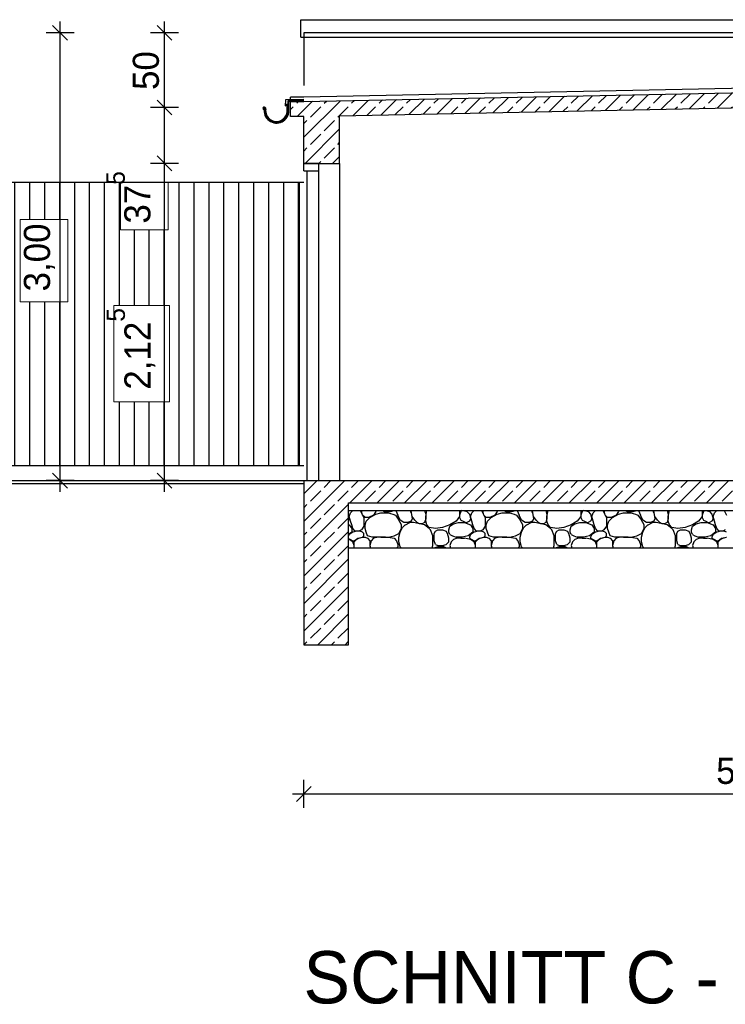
# Model space of a CAD drawing. Extents: x -73 to 359, y -4 to 85.
# Tile 69 of 149: x 66.7 to 71.43, y -2.47 to 4.12. Entities that reach past the tile are written whole.
import ezdxf

# ---------------------------------------------------------------- set-up
doc = ezdxf.new("R2010")
doc.units = 0
doc.header["$MEASUREMENT"] = 0
for name, color, linetype in [('A_1 Holz', 7, 'Continuous'), ('P_BM_AUSSEN', 7, 'Continuous'), ('P_ZE_TEXT', 7, 'Continuous'), ('R_NT_DACH', 7, 'Continuous'), ('R_NT_TOR', 7, 'Continuous'), ('R_TR_BODEN', 7, 'Continuous'), ('R_TR_HIDDEN', 7, 'Continuous'), ('Schraffuren', 7, 'Continuous')]:
    doc.layers.add(name, color=color, linetype=linetype)
doc.styles.add('ERSTELLTER_STIL_1', font='txt')
doc.styles.add('ERSTELLTER_STIL_3', font='txt')
doc.linetypes.add('Terrainlinie', pattern='A,0,[1,Bl.Nr. 2.0021.Shx,S=0.000793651,R=0,X=0,Y=-0.043301],-0.1,0', length=0.1)
doc.dimstyles.new('ERSTELLTER_STIL__1', dxfattribs={"dimtxt": 0.175, "dimasz": 0.095, "dimexe": 0.18, "dimexo": 0, "dimgap": 0.09, "dimtad": 1, "dimzin": 0, "dimdsep": 46, "dimtxsty": 'ERSTELLTER_STIL_1', "dimblk": 'ARROWHEAD_6', "dimblk1": 'ARROWHEAD_6', "dimblk2": 'ARROWHEAD_6', "dimcen": 0.09, "dimclrd": 7, "dimclre": 7, "dimclrt": 7, "dimadec": 0, "dimazin": 0, "dimtfac": 1, "dimtdec": 4, "dimtmove": 0, "dimatfit": 3, "dimfxl": 0, "dimtolj": 1, "dimtzin": 0, "dimarcsym": 0})
doc.dimstyles.new('ERSTELLTER_STIL__2', dxfattribs={"dimtxt": 0.175, "dimasz": 0.095, "dimexe": 0.18, "dimexo": 0, "dimgap": 0.09, "dimtad": 1, "dimtih": 1, "dimtoh": 1, "dimzin": 0, "dimdsep": 46, "dimtxsty": 'ERSTELLTER_STIL_1', "dimblk": 'ARROWHEAD_6', "dimblk1": 'ARROWHEAD_6', "dimblk2": 'ARROWHEAD_6', "dimcen": 0.09, "dimclrd": 7, "dimclre": 7, "dimclrt": 7, "dimadec": 0, "dimazin": 0, "dimtfac": 1, "dimtdec": 4, "dimtmove": 0, "dimatfit": 3, "dimfxl": 0, "dimtolj": 1, "dimtzin": 0, "dimarcsym": 0})
pattern_1 = [(45, (35.96788, 1.03538), (-0.0919239, 0.0919239), []), (45, (35.92192, 1.08134), (-0.09192388, 0.09192388), [0.0975, -0.0325])]

# ---------------------------------------------------------------- blocks, each defined once
blk = doc.blocks.new('*X26', base_point=(35.9679, 1.0354))
at = {"layer": 'Schraffuren', "linetype": 'Continuous'}
for p, q in [((68.9029, 0.7959), (68.9072, 0.7787)), ((68.9072, 0.795), (68.9153, 0.8194)), ((68.9153, 0.7625), (68.9072, 0.795)), ((68.9153, 0.8194), (68.9313, 0.8354)), ((68.9804, 0.8354), (68.9966, 0.8031)), ((68.9966, 0.8031), (68.9885, 0.8354)), ((68.9966, 0.8031), (69.0047, 0.7869)), ((69.0128, 0.7869), (68.9966, 0.8031)), ((69.0697, 0.8031), (69.0372, 0.7869)), ((69.0453, 0.7869), (69.0859, 0.8112)), ((69.0859, 0.8275), (69.0697, 0.8031)), ((69.0879, 0.8354), (69.0859, 0.8275)), ((69.0859, 0.8112), (69.1184, 0.8194)), ((69.1184, 0.8194), (69.1672, 0.8194)), ((69.131, 0.8354), (69.1428, 0.8275)), ((69.1428, 0.8275), (69.1835, 0.8275)), ((69.1672, 0.8194), (69.1997, 0.8112)), ((69.1835, 0.8275), (69.2071, 0.8354)), ((69.1997, 0.8112), (69.216, 0.8031)), ((69.216, 0.8031), (69.2403, 0.7706)), ((69.2193, 0.8354), (69.2322, 0.8031)), ((69.2485, 0.7706), (69.2322, 0.8031)), ((69.3216, 0.8194), (69.3176, 0.8354)), ((69.3297, 0.795), (69.3216, 0.8354)), ((69.3216, 0.8194), (69.3297, 0.7787)), ((69.346, 0.7706), (69.3297, 0.795)), ((69.4111, 0.8354), (69.4191, 0.8112)), ((69.4191, 0.795), (69.4272, 0.8354)), ((69.4191, 0.8112), (69.4191, 0.7787)), ((69.4191, 0.7625), (69.4191, 0.795)), ((69.6466, 0.795), (69.6223, 0.7625)), ((69.6466, 0.8354), (69.6466, 0.795)), ((69.6548, 0.8275), (69.6466, 0.8031)), ((69.6466, 0.8031), (69.6466, 0.7869)), ((69.6627, 0.8354), (69.6548, 0.8275)), ((69.6717, 0.8354), (69.6954, 0.8275)), ((69.6954, 0.8275), (69.7116, 0.8112)), ((69.7116, 0.8112), (69.7198, 0.7787)), ((69.7198, 0.795), (69.7279, 0.8194)), ((69.7279, 0.7625), (69.7198, 0.795)), ((69.7279, 0.8194), (69.7439, 0.8354)), ((69.793, 0.8354), (69.8092, 0.8031)), ((69.8092, 0.8031), (69.8011, 0.8354)), ((69.8092, 0.8031), (69.8173, 0.7869)), ((69.8254, 0.7869), (69.8092, 0.8031)), ((69.8823, 0.8031), (69.8498, 0.7869)), ((69.8579, 0.7869), (69.8985, 0.8112)), ((69.8985, 0.8275), (69.8823, 0.8031)), ((69.9005, 0.8354), (69.8985, 0.8275)), ((69.8985, 0.8112), (69.931, 0.8194)), ((69.931, 0.8194), (69.9798, 0.8194)), ((69.9436, 0.8354), (69.9554, 0.8275)), ((69.9554, 0.8275), (69.9961, 0.8275)), ((69.9798, 0.8194), (70.0123, 0.8112)), ((69.9961, 0.8275), (70.0197, 0.8354)), ((70.0123, 0.8112), (70.0286, 0.8031)), ((70.0286, 0.8031), (70.0529, 0.7706)), ((70.0319, 0.8354), (70.0448, 0.8031)), ((70.0611, 0.7706), (70.0448, 0.8031)), ((70.1342, 0.8194), (70.1302, 0.8354)), ((70.1423, 0.795), (70.1342, 0.8354)), ((70.1342, 0.8194), (70.1423, 0.7787)), ((70.1586, 0.7706), (70.1423, 0.795)), ((70.2237, 0.8354), (70.2317, 0.8112)), ((70.2317, 0.795), (70.2398, 0.8354)), ((70.2317, 0.8112), (70.2317, 0.7787)), ((70.2317, 0.7625), (70.2317, 0.795)), ((70.4592, 0.795), (70.4349, 0.7625)), ((70.4592, 0.8354), (70.4592, 0.795)), ((70.4674, 0.8275), (70.4592, 0.8031)), ((70.4592, 0.8031), (70.4592, 0.7869)), ((70.4753, 0.8354), (70.4674, 0.8275)), ((70.4843, 0.8354), (70.508, 0.8275)), ((70.508, 0.8275), (70.5242, 0.8112)), ((70.5242, 0.8112), (70.5324, 0.7787)), ((70.5324, 0.795), (70.5405, 0.8194)), ((70.5405, 0.7625), (70.5324, 0.795)), ((70.5405, 0.8194), (70.5565, 0.8354)), ((70.6056, 0.8354), (70.6218, 0.8031)), ((70.6218, 0.8031), (70.6137, 0.8354)), ((70.6218, 0.8031), (70.6299, 0.7869)), ((70.638, 0.7869), (70.6218, 0.8031)), ((70.6949, 0.8031), (70.6624, 0.7869)), ((70.6705, 0.7869), (70.7111, 0.8112)), ((70.7111, 0.8275), (70.6949, 0.8031)), ((70.7131, 0.8354), (70.7111, 0.8275)), ((70.7111, 0.8112), (70.7436, 0.8194)), ((70.7436, 0.8194), (70.7924, 0.8194)), ((70.7562, 0.8354), (70.768, 0.8275)), ((70.768, 0.8275), (70.8086, 0.8275)), ((70.7924, 0.8194), (70.8249, 0.8112)), ((70.8086, 0.8275), (70.8323, 0.8354)), ((70.8249, 0.8112), (70.8412, 0.8031)), ((70.8412, 0.8031), (70.8655, 0.7706)), ((70.8445, 0.8354), (70.8574, 0.8031)), ((70.8737, 0.7706), (70.8574, 0.8031)), ((70.9468, 0.8194), (70.9428, 0.8354)), ((70.9549, 0.795), (70.9468, 0.8354)), ((70.9468, 0.8194), (70.9549, 0.7787)), ((70.9712, 0.7706), (70.9549, 0.795)), ((71.0363, 0.8354), (71.0443, 0.8112)), ((71.0443, 0.795), (71.0524, 0.8354)), ((71.0443, 0.8112), (71.0443, 0.7787)), ((71.0443, 0.7625), (71.0443, 0.795)), ((71.2718, 0.795), (71.2475, 0.7625)), ((71.2718, 0.8354), (71.2718, 0.795)), ((71.28, 0.8275), (71.2718, 0.8031)), ((71.2718, 0.8031), (71.2718, 0.7869)), ((71.2878, 0.8354), (71.28, 0.8275)), ((71.2969, 0.8354), (71.3206, 0.8275)), ((71.3206, 0.8275), (71.3368, 0.8112)), ((71.3368, 0.8112), (71.345, 0.7787)), ((71.345, 0.795), (71.3531, 0.8194)), ((71.3531, 0.7625), (71.345, 0.795)), ((71.3531, 0.8194), (71.3691, 0.8354)), ((71.4182, 0.8354), (71.4343, 0.8031)), ((68.9072, 0.7787), (68.9029, 0.7701)), ((68.9029, 0.7398), (68.9072, 0.7381)), ((68.9072, 0.7381), (68.9234, 0.7137)), ((68.9234, 0.7381), (68.9153, 0.7625)), ((68.9315, 0.7137), (68.9234, 0.7381)), ((69.0047, 0.73), (68.9884, 0.7056)), ((69.0047, 0.7869), (69.0047, 0.7625)), ((69.0047, 0.7625), (69.0047, 0.73)), ((69.0372, 0.7869), (69.0128, 0.7869)), ((69.0128, 0.7381), (69.0209, 0.7625)), ((69.0128, 0.7137), (69.0128, 0.7381)), ((69.0209, 0.7625), (69.0453, 0.7869)), ((69.2566, 0.7381), (69.2403, 0.7706)), ((69.2728, 0.7543), (69.2485, 0.7706)), ((69.2566, 0.7137), (69.2566, 0.7381)), ((69.2647, 0.7218), (69.281, 0.7381)), ((69.2843, 0.7543), (69.2728, 0.7543)), ((69.281, 0.7381), (69.2843, 0.7398)), ((69.2972, 0.7543), (69.2843, 0.7543)), ((69.2843, 0.7398), (69.3135, 0.7543)), ((69.3216, 0.7625), (69.2972, 0.7543)), ((69.3378, 0.7543), (69.3135, 0.7543)), ((69.3297, 0.7787), (69.3216, 0.7625)), ((69.411, 0.7381), (69.3378, 0.7543)), ((69.3622, 0.7543), (69.346, 0.7706)), ((69.3785, 0.7462), (69.3622, 0.7543)), ((69.3947, 0.7462), (69.3785, 0.7462)), ((69.411, 0.7543), (69.3947, 0.7462)), ((69.4191, 0.7787), (69.411, 0.7543)), ((69.4435, 0.7137), (69.411, 0.7381)), ((69.4272, 0.7381), (69.4191, 0.7625)), ((69.4435, 0.7218), (69.4272, 0.7381)), ((69.5816, 0.7381), (69.5329, 0.7218)), ((69.5735, 0.7056), (69.5816, 0.73)), ((69.6223, 0.7625), (69.5816, 0.7381)), ((69.5816, 0.73), (69.606, 0.7462)), ((69.606, 0.7462), (69.6385, 0.7543)), ((69.6385, 0.7543), (69.6791, 0.7543)), ((69.6466, 0.7869), (69.6548, 0.7706)), ((69.6548, 0.7706), (69.671, 0.7625)), ((69.671, 0.7625), (69.6873, 0.7543)), ((69.6791, 0.7543), (69.7198, 0.7381)), ((69.6873, 0.7543), (69.6954, 0.7543)), ((69.7116, 0.7625), (69.6954, 0.7543)), ((69.7198, 0.7787), (69.7116, 0.7625)), ((69.7198, 0.7381), (69.736, 0.7137)), ((69.736, 0.7381), (69.7279, 0.7625)), ((69.7441, 0.7137), (69.736, 0.7381)), ((69.8173, 0.73), (69.801, 0.7056)), ((69.8173, 0.7869), (69.8173, 0.7625)), ((69.8173, 0.7625), (69.8173, 0.73)), ((69.8498, 0.7869), (69.8254, 0.7869)), ((69.8254, 0.7381), (69.8335, 0.7625)), ((69.8254, 0.7137), (69.8254, 0.7381)), ((69.8335, 0.7625), (69.8579, 0.7869)), ((70.0692, 0.7381), (70.0529, 0.7706)), ((70.0854, 0.7543), (70.0611, 0.7706)), ((70.0692, 0.7137), (70.0692, 0.7381)), ((70.0773, 0.7218), (70.0936, 0.7381)), ((70.0969, 0.7543), (70.0854, 0.7543)), ((70.0936, 0.7381), (70.0969, 0.7398)), ((70.1098, 0.7543), (70.0969, 0.7543)), ((70.0969, 0.7398), (70.1261, 0.7543)), ((70.1342, 0.7625), (70.1098, 0.7543)), ((70.1504, 0.7543), (70.1261, 0.7543)), ((70.1423, 0.7787), (70.1342, 0.7625)), ((70.2236, 0.7381), (70.1504, 0.7543)), ((70.1748, 0.7543), (70.1586, 0.7706)), ((70.1911, 0.7462), (70.1748, 0.7543)), ((70.2073, 0.7462), (70.1911, 0.7462)), ((70.2236, 0.7543), (70.2073, 0.7462)), ((70.2317, 0.7787), (70.2236, 0.7543)), ((70.2561, 0.7137), (70.2236, 0.7381)), ((70.2398, 0.7381), (70.2317, 0.7625)), ((70.2561, 0.7218), (70.2398, 0.7381)), ((70.3942, 0.7381), (70.3455, 0.7218)), ((70.3861, 0.7056), (70.3942, 0.73)), ((70.4349, 0.7625), (70.3942, 0.7381)), ((70.3942, 0.73), (70.4186, 0.7462)), ((70.4186, 0.7462), (70.4511, 0.7543)), ((70.4511, 0.7543), (70.4917, 0.7543)), ((70.4592, 0.7869), (70.4674, 0.7706)), ((70.4674, 0.7706), (70.4836, 0.7625)), ((70.4836, 0.7625), (70.4999, 0.7543)), ((70.4917, 0.7543), (70.5324, 0.7381)), ((70.4999, 0.7543), (70.508, 0.7543)), ((70.5242, 0.7625), (70.508, 0.7543)), ((70.5324, 0.7787), (70.5242, 0.7625)), ((70.5324, 0.7381), (70.5486, 0.7137)), ((70.5486, 0.7381), (70.5405, 0.7625)), ((70.5567, 0.7137), (70.5486, 0.7381)), ((70.6299, 0.73), (70.6136, 0.7056)), ((70.6299, 0.7869), (70.6299, 0.7625)), ((70.6299, 0.7625), (70.6299, 0.73)), ((70.6624, 0.7869), (70.638, 0.7869)), ((70.638, 0.7381), (70.6461, 0.7625)), ((70.638, 0.7137), (70.638, 0.7381)), ((70.6461, 0.7625), (70.6705, 0.7869)), ((70.8818, 0.7381), (70.8655, 0.7706)), ((70.898, 0.7543), (70.8737, 0.7706)), ((70.8818, 0.7137), (70.8818, 0.7381)), ((70.8899, 0.7218), (70.9062, 0.7381)), ((70.9095, 0.7543), (70.898, 0.7543)), ((70.9062, 0.7381), (70.9095, 0.7398)), ((70.9224, 0.7543), (70.9095, 0.7543)), ((70.9095, 0.7398), (70.9387, 0.7543)), ((70.9468, 0.7625), (70.9224, 0.7543)), ((70.963, 0.7543), (70.9387, 0.7543)), ((70.9549, 0.7787), (70.9468, 0.7625)), ((71.0362, 0.7381), (70.963, 0.7543)), ((70.9874, 0.7543), (70.9712, 0.7706)), ((71.0037, 0.7462), (70.9874, 0.7543)), ((71.0199, 0.7462), (71.0037, 0.7462)), ((71.0362, 0.7543), (71.0199, 0.7462)), ((71.0443, 0.7787), (71.0362, 0.7543)), ((71.0687, 0.7137), (71.0362, 0.7381)), ((71.0524, 0.7381), (71.0443, 0.7625)), ((71.0687, 0.7218), (71.0524, 0.7381)), ((71.2068, 0.7381), (71.1581, 0.7218)), ((71.1987, 0.7056), (71.2068, 0.73)), ((71.2474, 0.7625), (71.2068, 0.7381)), ((71.2068, 0.73), (71.2312, 0.7462)), ((71.2312, 0.7462), (71.2637, 0.7543)), ((71.2637, 0.7543), (71.3043, 0.7543)), ((71.2718, 0.7869), (71.28, 0.7706)), ((71.28, 0.7706), (71.2962, 0.7625)), ((71.2962, 0.7625), (71.3125, 0.7543)), ((71.3043, 0.7543), (71.345, 0.7381)), ((71.3125, 0.7543), (71.3206, 0.7543)), ((71.3368, 0.7625), (71.3206, 0.7543)), ((71.345, 0.7787), (71.3368, 0.7625)), ((71.345, 0.7381), (71.3612, 0.7137)), ((71.3612, 0.7381), (71.3531, 0.7625)), ((71.3693, 0.7137), (71.3612, 0.7381)), ((68.9234, 0.6893), (68.9029, 0.6739)), ((68.9072, 0.6731), (68.9029, 0.6645)), ((68.9315, 0.6893), (68.9072, 0.6731)), ((68.9234, 0.7137), (68.9234, 0.6893)), ((68.9478, 0.6975), (68.9315, 0.7137)), ((68.9559, 0.6975), (68.9315, 0.6893)), ((68.9722, 0.6975), (68.9478, 0.6975)), ((68.9803, 0.6975), (68.9559, 0.6975)), ((68.9884, 0.7056), (68.9722, 0.6975)), ((68.9966, 0.6893), (68.9803, 0.6975)), ((69.0047, 0.6812), (68.9966, 0.6893)), ((68.9966, 0.6568), (69.0047, 0.665)), ((69.0047, 0.665), (69.0047, 0.6812)), ((69.0209, 0.6893), (69.0128, 0.7137)), ((69.0291, 0.665), (69.0209, 0.6893)), ((69.0616, 0.6568), (69.0291, 0.665)), ((69.1672, 0.6568), (69.2078, 0.665)), ((69.2078, 0.665), (69.2403, 0.6812)), ((69.2403, 0.6812), (69.2566, 0.7137)), ((69.2403, 0.6568), (69.2485, 0.6893)), ((69.2485, 0.6893), (69.2647, 0.7218)), ((69.4841, 0.7137), (69.4435, 0.7218)), ((69.4516, 0.7056), (69.4435, 0.7137)), ((69.4679, 0.665), (69.4516, 0.7056)), ((69.4679, 0.6325), (69.4679, 0.665)), ((69.476, 0.6812), (69.4841, 0.6975)), ((69.476, 0.6325), (69.476, 0.6812)), ((69.5329, 0.7218), (69.4841, 0.7137)), ((69.4841, 0.6975), (69.5004, 0.7056)), ((69.5004, 0.7056), (69.5329, 0.7056)), ((69.5329, 0.7056), (69.5572, 0.6975)), ((69.5654, 0.6812), (69.5572, 0.6975)), ((69.5735, 0.6487), (69.5654, 0.6812)), ((69.5735, 0.6893), (69.5735, 0.7056)), ((69.5816, 0.6731), (69.5735, 0.6893)), ((69.5816, 0.6731), (69.5979, 0.665)), ((69.5979, 0.665), (69.6223, 0.6568)), ((69.7035, 0.665), (69.6629, 0.6568)), ((69.736, 0.6893), (69.7035, 0.665)), ((69.7198, 0.6731), (69.7116, 0.6568)), ((69.7441, 0.6893), (69.7198, 0.6731)), ((69.736, 0.7137), (69.736, 0.6893)), ((69.7604, 0.6975), (69.7441, 0.7137)), ((69.7685, 0.6975), (69.7441, 0.6893)), ((69.7848, 0.6975), (69.7604, 0.6975)), ((69.7929, 0.6975), (69.7685, 0.6975)), ((69.801, 0.7056), (69.7848, 0.6975)), ((69.8092, 0.6893), (69.7929, 0.6975)), ((69.8173, 0.6812), (69.8092, 0.6893)), ((69.8092, 0.6568), (69.8173, 0.665)), ((69.8173, 0.665), (69.8173, 0.6812)), ((69.8335, 0.6893), (69.8254, 0.7137)), ((69.8417, 0.665), (69.8335, 0.6893)), ((69.8742, 0.6568), (69.8417, 0.665)), ((69.9798, 0.6568), (70.0204, 0.665)), ((70.0204, 0.665), (70.0529, 0.6812)), ((70.0529, 0.6812), (70.0692, 0.7137)), ((70.0529, 0.6568), (70.0611, 0.6893)), ((70.0611, 0.6893), (70.0773, 0.7218)), ((70.2967, 0.7137), (70.2561, 0.7218)), ((70.2642, 0.7056), (70.2561, 0.7137)), ((70.2805, 0.665), (70.2642, 0.7056)), ((70.2805, 0.6325), (70.2805, 0.665)), ((70.2886, 0.6812), (70.2967, 0.6975)), ((70.2886, 0.6325), (70.2886, 0.6812)), ((70.3455, 0.7218), (70.2967, 0.7137)), ((70.2967, 0.6975), (70.313, 0.7056)), ((70.313, 0.7056), (70.3455, 0.7056)), ((70.3455, 0.7056), (70.3698, 0.6975)), ((70.378, 0.6812), (70.3698, 0.6975)), ((70.3861, 0.6487), (70.378, 0.6812)), ((70.3861, 0.6893), (70.3861, 0.7056)), ((70.3942, 0.6731), (70.3861, 0.6893)), ((70.3942, 0.6731), (70.4105, 0.665)), ((70.4105, 0.665), (70.4349, 0.6568)), ((70.5161, 0.665), (70.4755, 0.6568)), ((70.5486, 0.6893), (70.5161, 0.665)), ((70.5324, 0.6731), (70.5242, 0.6568)), ((70.5567, 0.6893), (70.5324, 0.6731)), ((70.5486, 0.7137), (70.5486, 0.6893)), ((70.573, 0.6975), (70.5567, 0.7137)), ((70.5811, 0.6975), (70.5567, 0.6893)), ((70.5974, 0.6975), (70.573, 0.6975)), ((70.6055, 0.6975), (70.5811, 0.6975)), ((70.6136, 0.7056), (70.5974, 0.6975)), ((70.6218, 0.6893), (70.6055, 0.6975)), ((70.6299, 0.6812), (70.6218, 0.6893)), ((70.6218, 0.6568), (70.6299, 0.665)), ((70.6299, 0.665), (70.6299, 0.6812)), ((70.6461, 0.6893), (70.638, 0.7137)), ((70.6543, 0.665), (70.6461, 0.6893)), ((70.6868, 0.6568), (70.6543, 0.665)), ((70.7924, 0.6568), (70.833, 0.665)), ((70.833, 0.665), (70.8655, 0.6812)), ((70.8655, 0.6812), (70.8818, 0.7137)), ((70.8655, 0.6568), (70.8737, 0.6893)), ((70.8737, 0.6893), (70.8899, 0.7218)), ((71.1093, 0.7137), (71.0687, 0.7218)), ((71.0768, 0.7056), (71.0687, 0.7137)), ((71.0931, 0.665), (71.0768, 0.7056)), ((71.0931, 0.6325), (71.0931, 0.665)), ((71.1012, 0.6812), (71.1093, 0.6975)), ((71.1012, 0.6325), (71.1012, 0.6812)), ((71.1581, 0.7218), (71.1093, 0.7137)), ((71.1093, 0.6975), (71.1256, 0.7056)), ((71.1256, 0.7056), (71.1581, 0.7056)), ((71.1581, 0.7056), (71.1824, 0.6975)), ((71.1906, 0.6812), (71.1824, 0.6975)), ((71.1987, 0.6487), (71.1906, 0.6812)), ((71.1987, 0.6893), (71.1987, 0.7056)), ((71.2068, 0.6731), (71.1987, 0.6893)), ((71.2068, 0.6731), (71.2231, 0.665)), ((71.2231, 0.665), (71.2475, 0.6568)), ((71.3287, 0.665), (71.2881, 0.6568)), ((71.3612, 0.6893), (71.3287, 0.665)), ((71.345, 0.6731), (71.3368, 0.6568)), ((71.3693, 0.6893), (71.345, 0.6731)), ((71.3612, 0.7137), (71.3612, 0.6893)), ((71.3856, 0.6975), (71.3693, 0.7137)), ((71.3937, 0.6975), (71.3693, 0.6893)), ((71.41, 0.6975), (71.3856, 0.6975)), ((71.4181, 0.6975), (71.3937, 0.6975)), ((71.4262, 0.7056), (71.41, 0.6975)), ((71.4343, 0.6893), (71.4181, 0.6975)), ((68.9029, 0.6468), (68.9153, 0.6406)), ((68.9072, 0.6406), (68.9029, 0.6414)), ((68.9315, 0.6243), (68.9072, 0.6406)), ((68.9153, 0.6406), (68.9315, 0.6325)), ((68.9315, 0.6325), (68.9397, 0.6325)), ((68.9397, 0.6), (68.9315, 0.6243)), ((68.9397, 0.6325), (68.9641, 0.6487)), ((68.9397, 0.6243), (68.9559, 0.6406)), ((68.9397, 0.6), (68.9397, 0.6243)), ((68.9397, 0.5854), (68.9397, 0.6)), ((68.9559, 0.6406), (68.9722, 0.6487)), ((68.9641, 0.6487), (68.9966, 0.6568)), ((68.9722, 0.6487), (68.9966, 0.6568)), ((68.9966, 0.6568), (69.0128, 0.6568)), ((69.0128, 0.6568), (69.0291, 0.6487)), ((69.0291, 0.6487), (69.0453, 0.6325)), ((69.0453, 0.6325), (69.0453, 0.6)), ((69.0534, 0.6325), (69.0453, 0.6)), ((69.0453, 0.6), (69.0482, 0.5854)), ((69.0453, 0.6), (69.049, 0.5854)), ((69.0697, 0.6487), (69.0534, 0.6325)), ((69.1184, 0.6568), (69.0616, 0.6568)), ((69.1022, 0.6568), (69.0697, 0.6487)), ((69.151, 0.6568), (69.1022, 0.6568)), ((69.1184, 0.6568), (69.1672, 0.6568)), ((69.1672, 0.6568), (69.2078, 0.6487)), ((69.2078, 0.6487), (69.2241, 0.6325)), ((69.2241, 0.6325), (69.2322, 0.6081)), ((69.2322, 0.6081), (69.2322, 0.5918)), ((69.2403, 0.6243), (69.2403, 0.6568)), ((69.2485, 0.5918), (69.2403, 0.6243)), ((69.463, 0.5854), (69.4679, 0.6)), ((69.4679, 0.6), (69.4679, 0.6325)), ((69.4841, 0.6081), (69.476, 0.6325)), ((69.4841, 0.6081), (69.5004, 0.6)), ((69.5004, 0.6), (69.5329, 0.6)), ((69.5329, 0.6), (69.5572, 0.6081)), ((69.5572, 0.6081), (69.5735, 0.6243)), ((69.5735, 0.6243), (69.5735, 0.6487)), ((69.5898, 0.6243), (69.5816, 0.6)), ((69.5816, 0.6), (69.5853, 0.5854)), ((69.606, 0.6406), (69.5898, 0.6243)), ((69.6304, 0.6487), (69.606, 0.6406)), ((69.6629, 0.6568), (69.6223, 0.6568)), ((69.6548, 0.6487), (69.6304, 0.6487)), ((69.6548, 0.6487), (69.6791, 0.6487)), ((69.7198, 0.6406), (69.6791, 0.6487)), ((69.7116, 0.6568), (69.7116, 0.6487)), ((69.7116, 0.6487), (69.7279, 0.6406)), ((69.7441, 0.6243), (69.7198, 0.6406)), ((69.7279, 0.6406), (69.7441, 0.6325)), ((69.7441, 0.6325), (69.7523, 0.6325)), ((69.7523, 0.6), (69.7441, 0.6243)), ((69.7523, 0.6325), (69.7766, 0.6487)), ((69.7523, 0.6243), (69.7685, 0.6406)), ((69.7523, 0.6), (69.7523, 0.6243)), ((69.7523, 0.5854), (69.7523, 0.6)), ((69.7685, 0.6406), (69.7848, 0.6487)), ((69.7766, 0.6487), (69.8092, 0.6568)), ((69.7848, 0.6487), (69.8092, 0.6568)), ((69.8092, 0.6568), (69.8254, 0.6568)), ((69.8254, 0.6568), (69.8417, 0.6487)), ((69.8417, 0.6487), (69.8579, 0.6325)), ((69.8579, 0.6325), (69.8579, 0.6)), ((69.866, 0.6325), (69.8579, 0.6)), ((69.8579, 0.6), (69.8608, 0.5854)), ((69.8579, 0.6), (69.8616, 0.5854)), ((69.8823, 0.6487), (69.866, 0.6325)), ((69.931, 0.6568), (69.8742, 0.6568)), ((69.9148, 0.6568), (69.8823, 0.6487)), ((69.9635, 0.6568), (69.9148, 0.6568)), ((69.931, 0.6568), (69.9798, 0.6568)), ((69.9798, 0.6568), (70.0204, 0.6487)), ((70.0204, 0.6487), (70.0367, 0.6325)), ((70.0367, 0.6325), (70.0448, 0.6081)), ((70.0448, 0.6081), (70.0448, 0.5918)), ((70.0529, 0.6243), (70.0529, 0.6568)), ((70.0611, 0.5918), (70.0529, 0.6243)), ((70.2756, 0.5854), (70.2805, 0.6)), ((70.2805, 0.6), (70.2805, 0.6325)), ((70.2967, 0.6081), (70.2886, 0.6325)), ((70.2967, 0.6081), (70.313, 0.6)), ((70.313, 0.6), (70.3455, 0.6)), ((70.3455, 0.6), (70.3698, 0.6081)), ((70.3698, 0.6081), (70.3861, 0.6243)), ((70.3861, 0.6243), (70.3861, 0.6487)), ((70.4024, 0.6243), (70.3942, 0.6)), ((70.3942, 0.6), (70.3979, 0.5854)), ((70.4186, 0.6406), (70.4024, 0.6243)), ((70.443, 0.6487), (70.4186, 0.6406)), ((70.4755, 0.6568), (70.4349, 0.6568)), ((70.4674, 0.6487), (70.443, 0.6487)), ((70.4674, 0.6487), (70.4917, 0.6487)), ((70.5324, 0.6406), (70.4917, 0.6487)), ((70.5242, 0.6568), (70.5242, 0.6487)), ((70.5242, 0.6487), (70.5405, 0.6406)), ((70.5567, 0.6243), (70.5324, 0.6406)), ((70.5405, 0.6406), (70.5567, 0.6325)), ((70.5567, 0.6325), (70.5649, 0.6325)), ((70.5649, 0.6), (70.5567, 0.6243)), ((70.5649, 0.6325), (70.5892, 0.6487)), ((70.5649, 0.6243), (70.5811, 0.6406)), ((70.5649, 0.6), (70.5649, 0.6243)), ((70.5649, 0.5854), (70.5649, 0.6)), ((70.5811, 0.6406), (70.5974, 0.6487)), ((70.5892, 0.6487), (70.6218, 0.6568)), ((70.5974, 0.6487), (70.6218, 0.6568)), ((70.6218, 0.6568), (70.638, 0.6568)), ((70.638, 0.6568), (70.6543, 0.6487)), ((70.6543, 0.6487), (70.6705, 0.6325)), ((70.6705, 0.6325), (70.6705, 0.6)), ((70.6786, 0.6325), (70.6705, 0.6)), ((70.6705, 0.6), (70.6734, 0.5854)), ((70.6705, 0.6), (70.6742, 0.5854)), ((70.6949, 0.6487), (70.6786, 0.6325)), ((70.7436, 0.6568), (70.6868, 0.6568)), ((70.7274, 0.6568), (70.6949, 0.6487)), ((70.7761, 0.6568), (70.7274, 0.6568)), ((70.7436, 0.6568), (70.7924, 0.6568)), ((70.7924, 0.6568), (70.833, 0.6487)), ((70.833, 0.6487), (70.8493, 0.6325)), ((70.8493, 0.6325), (70.8574, 0.6081)), ((70.8574, 0.6081), (70.8574, 0.5918)), ((70.8655, 0.6243), (70.8655, 0.6568)), ((70.8737, 0.5918), (70.8655, 0.6243)), ((71.0882, 0.5854), (71.0931, 0.6)), ((71.0931, 0.6), (71.0931, 0.6325)), ((71.1093, 0.6081), (71.1012, 0.6325)), ((71.1093, 0.6081), (71.1256, 0.6)), ((71.1256, 0.6), (71.1581, 0.6)), ((71.1581, 0.6), (71.1824, 0.6081)), ((71.1824, 0.6081), (71.1987, 0.6243)), ((71.1987, 0.6243), (71.1987, 0.6487)), ((71.2149, 0.6243), (71.2068, 0.6)), ((71.2068, 0.6), (71.2105, 0.5854)), ((71.2312, 0.6406), (71.2149, 0.6243)), ((71.2556, 0.6487), (71.2312, 0.6406)), ((71.2881, 0.6568), (71.2475, 0.6568)), ((71.28, 0.6487), (71.2556, 0.6487)), ((71.28, 0.6487), (71.3043, 0.6487)), ((71.345, 0.6406), (71.3043, 0.6487)), ((71.3368, 0.6568), (71.3368, 0.6487)), ((71.3368, 0.6487), (71.3531, 0.6406)), ((71.3693, 0.6243), (71.345, 0.6406)), ((71.3531, 0.6406), (71.3693, 0.6325)), ((71.3693, 0.6325), (71.3775, 0.6325)), ((71.3775, 0.6), (71.3693, 0.6243)), ((71.3775, 0.6325), (71.4018, 0.6487)), ((71.3775, 0.6243), (71.3937, 0.6406)), ((71.3775, 0.6), (71.3775, 0.6243)), ((71.3775, 0.5854), (71.3775, 0.6)), ((71.3937, 0.6406), (71.41, 0.6487)), ((71.4018, 0.6487), (71.4343, 0.6568)), ((71.41, 0.6487), (71.4343, 0.6568)), ((69.2322, 0.5918), (69.2258, 0.5854)), ((69.2549, 0.5854), (69.2485, 0.5918)), ((69.5004, 0.5918), (69.481, 0.5854)), ((69.541, 0.5918), (69.5004, 0.5918)), ((69.5539, 0.5854), (69.541, 0.5918)), ((70.0448, 0.5918), (70.0384, 0.5854)), ((70.0675, 0.5854), (70.0611, 0.5918)), ((70.313, 0.5918), (70.2936, 0.5854)), ((70.3536, 0.5918), (70.313, 0.5918)), ((70.3665, 0.5854), (70.3536, 0.5918)), ((70.8574, 0.5918), (70.851, 0.5854)), ((70.8801, 0.5854), (70.8737, 0.5918)), ((71.1256, 0.5918), (71.1062, 0.5854)), ((71.1662, 0.5918), (71.1256, 0.5918)), ((71.1791, 0.5854), (71.1662, 0.5918))]:
    blk.add_line(p, q, dxfattribs=at)
blk = doc.blocks.new('Schraffur_2_5', base_point=(35.9679, 1.0354))
at = {"layer": 'Schraffuren', "color": 255, "linetype": 'Continuous', "lineweight": 18}
for p, q in [((74.2929, 0.8354), (68.9029, 0.8354)), ((68.9029, 0.8354), (68.9029, 0.5854)), ((68.9029, 0.5854), (74.2929, 0.5854))]:
    blk.add_line(p, q, dxfattribs=at)
at = {"layer": 'Schraffuren', "linetype": 'Continuous'}
blk.add_blockref('*X26', (35.9679, 1.0354), dxfattribs=at)
blk = doc.blocks.new('*D27', base_point=(35.9679, 1.0354))
at = {"layer": 'P_BM_AUSSEN', "linetype": 'Continuous'}
for p, q in [((67.6195, 3.2104), (67.7195, 3.1104)), ((67.7633, 3.1604), (67.5758, 3.1604)), ((67.6695, 1.0354), (67.6695, 3.1604)), ((67.6195, 1.0854), (67.7195, 0.9854)), ((67.7633, 1.0354), (67.5758, 1.0354)), ((67.6695, 0.9604), (67.6695, 1.0354))]:
    blk.add_line(p, q, dxfattribs=at)
at = {"layer": 'P_BM_AUSSEN', "char_height": 0.175, "attachment_point": 7, "rotation": 90, "style": 'ERSTELLTER_STIL_1'}
for s, insert in [('{50}', (67.6345, 3.6526)), ('{37\\A1{\\H0.7x;\\S5^  ;}}', (67.5775, 2.7571)), ('{2,12\\A1{\\H0.7x;\\S5^  ;}}', (67.6085, 1.6446))]:
    blk.add_mtext(s, dxfattribs=dict(at, insert=insert))
blk = doc.blocks.new('ARROWHEAD_6')
at = {"color": 0, "linetype": 'Continuous', "lineweight": 0}
for p, q in [((0, 0), (-1, 0)), ((-0.5, -0.5), (0.5, 0.5))]:
    blk.add_line(p, q, dxfattribs=at)
blk = doc.blocks.new('*D28', base_point=(35.9679, 1.0354))
at = {"layer": 'P_BM_AUSSEN', "linetype": 'Continuous'}
for p, q in [((67.6195, 3.5854), (67.7195, 3.4854)), ((67.7633, 3.5354), (67.5758, 3.5354)), ((67.6695, 3.1604), (67.6695, 3.5354)), ((67.6195, 3.2104), (67.7195, 3.1104)), ((67.7633, 3.1604), (67.5758, 3.1604))]:
    blk.add_line(p, q, dxfattribs=at)
at = {"layer": 'P_BM_AUSSEN', "char_height": 0.175, "attachment_point": 7, "rotation": 90, "style": 'ERSTELLTER_STIL_1'}
for s, insert in [('{50}', (67.6345, 3.6526)), ('{37\\A1{\\H0.7x;\\S5^  ;}}', (67.5775, 2.7571)), ('{2,12\\A1{\\H0.7x;\\S5^  ;}}', (67.6085, 1.6446))]:
    blk.add_mtext(s, dxfattribs=dict(at, insert=insert))
blk = doc.blocks.new('*D29', base_point=(35.9679, 1.0354))
at = {"layer": 'P_BM_AUSSEN', "linetype": 'Continuous'}
for p, q in [((67.6695, 4.0354), (67.6695, 4.1104)), ((67.7633, 4.0354), (67.5758, 4.0354)), ((67.7195, 3.9854), (67.6195, 4.0854)), ((67.6695, 3.5354), (67.6695, 4.0354)), ((67.6195, 3.5854), (67.7195, 3.4854)), ((67.7633, 3.5354), (67.5758, 3.5354))]:
    blk.add_line(p, q, dxfattribs=at)
at = {"layer": 'P_BM_AUSSEN', "char_height": 0.175, "attachment_point": 7, "rotation": 90, "style": 'ERSTELLTER_STIL_1'}
for s, insert in [('{50}', (67.6345, 3.6526)), ('{37\\A1{\\H0.7x;\\S5^  ;}}', (67.5775, 2.7571)), ('{2,12\\A1{\\H0.7x;\\S5^  ;}}', (67.6085, 1.6446))]:
    blk.add_mtext(s, dxfattribs=dict(at, insert=insert))
blk = doc.blocks.new('*D31', base_point=(35.9679, 1.0354))
at = {"layer": 'P_BM_AUSSEN', "linetype": 'Continuous'}
for p, q in [((66.9701, 4.0354), (66.9701, 4.1104)), ((67.0638, 4.0354), (66.8763, 4.0354)), ((67.0201, 3.9854), (66.9201, 4.0854)), ((66.9701, 1.0354), (66.9701, 4.0354)), ((66.9201, 1.0854), (67.0201, 0.9854)), ((67.0638, 1.0354), (66.8763, 1.0354)), ((66.9701, 0.9604), (66.9701, 1.0354))]:
    blk.add_line(p, q, dxfattribs=at)
at = {"layer": 'P_BM_AUSSEN', "insert": (66.9351, 2.3026), "char_height": 0.175, "attachment_point": 7, "rotation": 90, "style": 'ERSTELLTER_STIL_1'}
blk.add_mtext('{3,00}', dxfattribs=at)
blk = doc.blocks.new('*D32', base_point=(35.9679, 1.0354))
at = {"layer": 'P_BM_AUSSEN', "linetype": 'Continuous'}
for p, q in [((68.6029, -1.1584), (68.6029, -0.9709)), ((74.5929, -1.1584), (74.5929, -0.9709)), ((68.6529, -1.0146), (68.5529, -1.1146)), ((74.5429, -1.1146), (74.6429, -1.0146)), ((68.5279, -1.0646), (68.6029, -1.0646)), ((68.6029, -1.0646), (74.5929, -1.0646)), ((74.5929, -1.0646), (74.6679, -1.0646))]:
    blk.add_line(p, q, dxfattribs=at)
at = {"layer": 'P_BM_AUSSEN', "insert": (71.3651, -1.0296), "char_height": 0.175, "attachment_point": 7, "style": 'ERSTELLTER_STIL_1'}
blk.add_mtext('{5,99}', dxfattribs=at)

msp = doc.modelspace()

# ---------------------------------------------------------------- hatches: boundary and pattern name
at = {"layer": 'Schraffuren', "linetype": 'Continuous'}
h = msp.add_hatch(dxfattribs=at)
h.set_pattern_fill('Beton__Stahlbeton_0005', color=256, style=0, pattern_type=2)
h.set_pattern_definition(pattern_1)
h.paths.add_polyline_path([(68.6019, 3.5754), (68.5129, 3.5754), (68.5129, 3.4754), (68.6029, 3.4754), (68.6029, 3.1604), (68.8429, 3.1604), (68.8429, 3.4754), (68.8429, 3.4802), (74.4679, 3.5929), (74.4679, 3.6929)], flags=0)
h = msp.add_hatch(dxfattribs=at)
h.set_pattern_fill('Holz_Schalung__stehend___82', color=256, style=0, pattern_type=2)
h.set_pattern_definition([(90, (35.96788, 1.03538), (-0.1, 0), [])])
h.paths.add_polyline_path([(65.7742, 1.1354), (68.573, 1.1354), (68.573, 3.0354), (67.6936, 3.0354), (67.6936, 2.7159), (67.3741, 2.7159), (67.3741, 3.0354), (65.7742, 3.0354)], flags=0)
h.paths.add_polyline_path([(67.0211, 2.2332), (66.7032, 2.2332), (66.7032, 2.7838), (67.0211, 2.7838)], flags=0)
h.paths.add_polyline_path([(67.3306, 2.2089), (67.7039, 2.2089), (67.7039, 1.5624), (67.3306, 1.5624)], flags=0)
h = msp.add_hatch(dxfattribs=at)
h.set_pattern_fill('Beton__Stahlbeton_0005', color=256, style=0, pattern_type=2)
h.set_pattern_definition(pattern_1)
h.paths.add_polyline_path([(74.5929, -0.0646), (74.5929, 1.0354), (68.6029, 1.0354), (68.6029, -0.0646), (68.9029, -0.0646), (68.9029, 0.8854), (74.2929, 0.8854), (74.2929, -0.0646)], flags=0)

# ---------------------------------------------------------------- linework, layer by layer
at = {"layer": 'A_1 Holz', "linetype": 'Continuous'}
for p, q in [((65.7742, 3.0354), (68.6029, 3.0354)), ((65.7742, 1.1354), (68.6029, 1.1354))]:
    msp.add_line(p, q, dxfattribs=at)
at = {"layer": 'R_NT_DACH', "linetype": 'Continuous'}
for p, q in [((68.583, 4.1236), (74.315, 4.1236)), ((68.583, 4.0074), (68.583, 4.1236)), ((68.583, 4.0074), (74.3178, 4.0074)), ((74.2771, 3.7191), (68.6029, 3.6054)), ((68.4795, 3.587), (68.4784, 3.5459)), ((68.6029, 3.5882), (68.4795, 3.587)), ((68.4976, 3.5172), (68.4974, 3.5813)), ((68.6029, 3.5813), (68.4974, 3.5813)), ((68.5029, 3.514), (68.5029, 3.5754)), ((68.6029, 3.5754), (68.5029, 3.5754)), ((68.6029, 3.6054), (68.5129, 3.6054)), ((68.3382, 3.5324), (68.3331, 3.5327)), ((68.3331, 3.5327), (68.3332, 3.5288)), ((68.3331, 3.5327), (68.3332, 3.5288)), ((68.3382, 3.5324), (68.3331, 3.5327)), ((68.3332, 3.5288), (68.3374, 3.5283)), ((68.3332, 3.5288), (68.3374, 3.5283)), ((68.3358, 3.5195), (68.3351, 3.5234)), ((68.3431, 3.5306), (68.3382, 3.5324)), ((68.3478, 3.5251), (68.3481, 3.5299)), ((68.4784, 3.5459), (68.4881, 3.5509)), ((68.4813, 3.5525), (68.4921, 3.559)), ((68.4881, 3.5509), (68.4879, 3.544)), ((68.4912, 3.5167), (68.4921, 3.559)), ((68.4209, 3.4306), (68.4182, 3.4306))]:
    msp.add_line(p, q, dxfattribs=at)
for centre, radius, start, end in [((68.3384, 3.5293), 0.0102, 170.01716, 254.89696), ((68.3384, 3.5293), 0.0102, 170.01716, 254.89696), ((68.3381, 3.5285), 0.0101, 8.07286, 165.05274), ((68.3381, 3.5285), 0.0101, 8.07286, 165.05274), ((68.4195, 3.5139), 0.0833, 170.06501, 0.04702), ((68.4195, 3.514), 0.0782, 167.74599, 2.2993), ((68.4191, 3.5144), 0.0721, 171.4392, 1.83241)]:
    msp.add_arc(centre, radius, start, end, dxfattribs=at)
at = {"layer": 'R_NT_TOR', "linetype": 'Continuous'}
for p, q in [((68.6029, 3.1104), (68.6029, 3.1604)), ((68.6029, 3.1104), (68.7029, 3.1104)), ((68.6251, 1.0354), (68.6251, 3.1104)), ((68.7029, 3.1104), (68.7029, 3.1604)), ((68.7029, 1.0354), (68.7029, 3.1104)), ((68.8429, 3.1604), (68.8429, 1.0354))]:
    msp.add_line(p, q, dxfattribs=at)
at = {"layer": 'R_TR_BODEN', "linetype": 'Continuous'}
msp.add_line((64.3322, 1.0354), (68.6029, 1.0354), dxfattribs=at)
at = {"layer": 'R_TR_BODEN', "linetype": 'Terrainlinie'}
msp.add_line((64.3322, 1.0154), (68.6029, 1.0154), dxfattribs=at)
at = {"layer": 'R_TR_HIDDEN', "linetype": 'Continuous'}
for p, q in [((68.6029, 4.0354), (68.6029, 3.6829)), ((74.3552, 4.0354), (68.6029, 4.0354)), ((68.6009, 3.5754), (74.4679, 3.6929)), ((68.5129, 3.4754), (68.5129, 3.6054)), ((68.5129, 3.5754), (68.6019, 3.5754)), ((68.8429, 3.4802), (74.4679, 3.5929)), ((68.6029, 3.4754), (68.5129, 3.4754)), ((68.6029, 3.1604), (68.6029, 3.4754)), ((68.8429, 3.1604), (68.8429, 3.4802)), ((68.8429, 3.4754), (68.8429, 3.4802)), ((68.6029, 3.1604), (68.8429, 3.1604)), ((68.7029, 3.1604), (68.6029, 3.1604)), ((68.6029, 3.1604), (68.7029, 3.1604)), ((68.6029, 1.0354), (74.5929, 1.0354)), ((68.6029, 1.0354), (68.6029, -0.0646)), ((68.9029, -0.0646), (68.9029, 0.8854)), ((68.9029, 0.8854), (74.2929, 0.8854)), ((68.9029, 0.8354), (74.2929, 0.8354)), ((68.9029, 0.5854), (74.2929, 0.5854)), ((68.6029, -0.0646), (68.9029, -0.0646))]:
    msp.add_line(p, q, dxfattribs=at)
at = {"layer": 'Schraffuren', "color": 255, "linetype": 'Continuous', "lineweight": 18, "flags": 128}
for points in [[(68.6019, 3.5754), (68.5129, 3.5754), (68.5129, 3.4754), (68.6029, 3.4754), (68.6029, 3.1604), (68.8429, 3.1604), (68.8429, 3.4754), (68.8429, 3.4802), (74.4679, 3.5929), (74.4679, 3.6929)], [(65.7742, 1.1354), (68.573, 1.1354), (68.573, 3.0354), (67.6936, 3.0354), (67.6936, 2.7159), (67.3741, 2.7159), (67.3741, 3.0354), (65.7742, 3.0354)], [(67.0211, 2.2332), (66.7032, 2.2332), (66.7032, 2.7838), (67.0211, 2.7838)], [(67.3306, 2.2089), (67.7039, 2.2089), (67.7039, 1.5624), (67.3306, 1.5624)], [(74.5929, -0.0646), (74.5929, 1.0354), (68.6029, 1.0354), (68.6029, -0.0646), (68.9029, -0.0646), (68.9029, 0.8854), (74.2929, 0.8854), (74.2929, -0.0646)]]:
    msp.add_lwpolyline(points, close=True, dxfattribs=at)

# ---------------------------------------------------------------- block references
at = {"layer": 'Schraffuren', "linetype": 'Continuous'}
msp.add_blockref('Schraffur_2_5', (35.9679, 1.0354), dxfattribs=at)

# ---------------------------------------------------------------- texts
at = {"layer": 'P_ZE_TEXT', "linetype": 'Continuous', "insert": (68.6003, -2.1177), "char_height": 0.35, "attachment_point": 1, "style": 'ERSTELLTER_STIL_3'}
msp.add_mtext('{SCHNITT C - C}', dxfattribs=at)

# ---------------------------------------------------------------- dimensions: what is measured, and where the dimension line sits
at = {"layer": 'P_BM_AUSSEN', "linetype": 'Continuous'}
for base, p1, p2, picture, middle in [((66.9701, 1.0354), (68.9837, 1.0354), (74.5929, 4.0354), '*D31', (66.8476, 2.5354)), ((67.6695, 1.0354), (68.7936, 3.5354), (74.5929, 4.0354), '*D29', (67.547, 3.7838)), ((67.6695418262, 1.0353754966), (68.3258224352, 1.0353754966), (68.7673632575, 3.1603754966), '*D27', (67.5470418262, 2.1174263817)), ((67.6695418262, 1.0353754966), (68.7673632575, 3.1603754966), (68.7935934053, 3.5353754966), '*D28', (67.5470418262, 3.1283273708))]:
    dim = msp.add_linear_dim(base=base, p1=p1, p2=p2, angle=90, dimstyle='ERSTELLTER_STIL__1', dxfattribs=at)
    dim.commit()
    dim.dimension.update_dxf_attribs({"geometry": picture, "text_midpoint": middle})
dim = msp.add_linear_dim(base=(68.6029, -1.0646), p1=(68.6029, -0.0646), p2=(74.5929, -0.0646), dimstyle='ERSTELLTER_STIL__2', dxfattribs=at)
dim.commit()
dim.dimension.update_dxf_attribs({"geometry": '*D32', "text_midpoint": (71.5979, -0.9421)})

doc.saveas('drawing.dxf')
